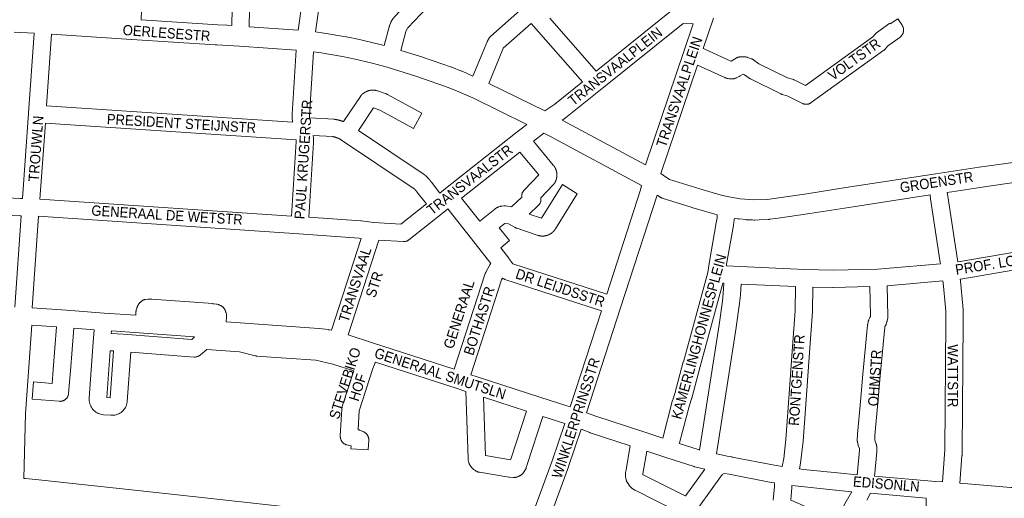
# Model space of a CAD drawing. Header units: metres. Extents: x 123819 to 142731, y 393440 to 405763.
# Tile 150 of 256: x 133517 to 134255, y 395044 to 395403. Entities that reach past the tile are written whole.
import ezdxf
from ezdxf.enums import TextEntityAlignment as Align

# ---------------------------------------------------------------- set-up
doc = ezdxf.new("R2010")
doc.units = ezdxf.units.M
doc.header["$MEASUREMENT"] = 0
for name, color, linetype, lineweight in [('gs-anno-wegen algemeen tekst', 7, 'Continuous', 0), ('gs-knt-aanvullende hoofdweg', 7, 'Continuous', 0), ('gs-knt-hoofdweg', 7, 'Continuous', 0), ('gs-knt-wegen algemeen', 7, 'Continuous', 0)]:
    doc.layers.add(name, color=color, linetype=linetype, lineweight=lineweight)
doc.styles.add('Style-Arial', font='arial.ttf')

msp = doc.modelspace()

# ---------------------------------------------------------------- linework, layer by layer
at = {"layer": 'gs-knt-aanvullende hoofdweg', "color": 7, "linetype": 'Continuous', "flags": 128}
for points in [[(133608.07, 395402.39), (133665.5, 395398.71), (133672.34, 395398.34), (133672.46, 395398.33), (133675.91, 395398.09)], [(133527.88, 395392.47), (133512.9, 395393.1)], [(133724.23, 395379.63), (133681.76, 395382.61), (133681.74, 395382.61), (133681.73, 395382.61), (133664.62, 395383.71), (133664.61, 395383.71), (133663.53, 395383.77), (133663.45, 395383.78), (133600.92, 395387.8), (133600.83, 395387.8), (133600.82, 395387.8), (133540.89, 395391.77)], [(133688.91, 395397.17), (133725.71, 395394.59)], [(133738.69, 395393.38), (133744.94, 395392.52), (133745.15, 395392.49), (133761.51, 395389.79), (133761.84, 395389.72), (133771.56, 395387.67), (133771.73, 395387.63), (133784.8, 395384.54), (133785.07, 395384.47), (133790.18, 395383.06)], [(133896.95, 395324.05), (133856.55, 395343.92), (133842.61, 395350.01), (133835.4, 395352.81), (133813.95, 395360.33), (133792.44, 395366.85), (133781.21, 395369.96), (133768.36, 395372.99), (133758.89, 395374.99), (133742.8, 395377.66), (133737.2, 395378.42)], [(133802.69, 395379.44), (133818.46, 395374.66), (133818.77, 395374.56), (133840.49, 395366.95), (133840.73, 395366.86), (133848.2, 395363.95), (133848.49, 395363.84), (133856.62, 395360.28)], [(133868.44, 395354.81), (133910.49, 395334.13)], [(133923.58, 395327.24), (133986, 395293.83)], [(133982.95, 395278.43), (133914.28, 395315.18), (133909.81, 395317.57)], [(133997.5, 395287.19), (133999.17, 395286.1), (134004.04, 395282.93), (134026.7, 395275.8), (134026.76, 395275.78), (134042.7, 395271.05), (134048.35, 395269.73), (134056.96, 395268.31), (134060.31, 395268.03), (134066.84, 395267.65), (134077.09, 395267.92), (134106.83, 395272.15), (134106.84, 395272.16), (134136, 395276.74), (134136.03, 395276.75), (134203.57, 395287.06), (134203.58, 395287.06), (134236.05, 395291.97), (134236.06, 395291.97), (134236.12, 395291.98), (134261.57, 395295.64)], [(134308.91, 395287.66), (134263.8, 395280.79), (134263.74, 395280.78), (134238.29, 395277.12), (134238.28, 395277.11), (134215.6, 395273.65), (134215.48, 395273.64), (134213.57, 395273.38), (134212.13, 395273.16)], [(134039.74, 395256.23), (134022.43, 395261.4), (134022.31, 395261.43), (134020.29, 395262.04), (134020.17, 395262.07), (133998.58, 395268.91), (133998.55, 395268.91), (133998.54, 395268.92), (133998.23, 395269.02), (133998.16, 395269.05), (133997.92, 395269.15), (133997.84, 395269.18), (133997.79, 395269.2), (133997.71, 395269.24), (133997.61, 395269.29), (133997.49, 395269.34), (133997.42, 395269.38), (133997.37, 395269.4), (133997.3, 395269.44), (133997.06, 395269.57), (133997.01, 395269.6), (133996.72, 395269.78), (133994.69, 395271.11)], [(134199.25, 395271.21), (134138.32, 395261.9), (134109.12, 395257.31), (134109.03, 395257.3), (134109.01, 395257.29), (134083.67, 395253.63), (134083.58, 395253.62), (134078.78, 395252.99), (134078.7, 395252.98), (134078.57, 395252.97), (134078.42, 395252.95), (134078.4, 395252.95), (134078.36, 395252.94), (134078.31, 395252.94), (134078.24, 395252.93), (134078.1, 395252.93), (134078.06, 395252.92), (134077.92, 395252.92), (134071.23, 395252.57), (134071.09, 395252.57), (134067.96, 395252.47), (134067.86, 395252.46), (134067.8, 395252.46), (134067.62, 395252.46), (134067.35, 395252.46), (134067.28, 395252.47), (134066.2, 395252.51), (134066.12, 395252.51), (134061.72, 395252.72), (134061.7, 395252.72), (134061.68, 395252.72), (134061.51, 395252.73), (134061.32, 395252.75), (134056.18, 395253.24), (134056.1, 395253.25), (134056.06, 395253.25), (134055.93, 395253.27), (134055.68, 395253.3), (134055.12, 395253.4), (134052.57, 395253.61)]]:
    msp.add_lwpolyline(points, dxfattribs=at)
at = {"layer": 'gs-knt-hoofdweg', "color": 7, "linetype": 'Continuous', "flags": 128}
msp.add_lwpolyline([(133520.21, 395058.9), (133520.48, 395058.9), (133520.87, 395058.89), (133521.25, 395058.86), (133531.44, 395057.78), (133628.42, 395047.5), (133628.46, 395047.5), (133879.71, 395019.7), (133879.77, 395019.69), (133889.01, 395018.59), (133889.39, 395018.54), (133889.77, 395018.47), (133890.14, 395018.38), (133890.51, 395018.27), (133890.87, 395018.14), (133891.23, 395018), (133891.58, 395017.84), (133891.92, 395017.66), (133892.25, 395017.47), (133892.58, 395017.26), (133892.89, 395017.04), (133893.19, 395016.8), (133893.48, 395016.55), (133894.42, 395015.68)], dxfattribs=at)
at = {"layer": 'gs-knt-wegen algemeen', "color": 7, "linetype": 'Continuous', "flags": 128}
for points in [[(133612.3, 395550.26), (133609.89, 395480.41), (133609.24, 395436.2), (133609.23, 395436.07), (133608.07, 395402.39)], [(133675.91, 395398.09), (133677.36, 395474.25), (133677.36, 395474.31), (133678.61, 395518.89), (133679.09, 395548.57)], [(133692.11, 395548.26), (133691.63, 395518.63), (133691.63, 395518.56), (133690.38, 395473.98), (133688.91, 395397.17)], [(133761.24, 395463.48), (133758.95, 395460.7), (133754.19, 395453.67), (133750.02, 395446.18), (133748.25, 395442.45), (133745.48, 395435.5), (133743.92, 395430.07), (133743.32, 395426.71), (133738.69, 395393.38)], [(133860.02, 395445.4), (133826.27, 395415.68), (133822.22, 395411.41), (133807.97, 395396.37), (133807.27, 395395.53), (133807.14, 395395.31), (133806.44, 395393.55), (133802.69, 395379.44)], [(133725.71, 395394.59), (133730.44, 395428.63)], [(133790.18, 395383.06), (133793.96, 395397.27), (133794.03, 395397.52), (133794.11, 395397.76), (133794.2, 395398.01), (133795.24, 395400.62), (133795.34, 395400.86), (133795.46, 395401.1), (133795.58, 395401.33), (133795.71, 395401.56), (133796.36, 395402.65), (133796.49, 395402.85), (133796.63, 395403.06), (133796.77, 395403.25), (133796.92, 395403.44), (133798.07, 395404.83), (133798.21, 395405), (133798.36, 395405.16), (133808.44, 395415.79)], [(133856.62, 395360.28), (133867.2, 395385.89), (133867.33, 395386.18), (133867.47, 395386.46), (133867.63, 395386.74), (133868.76, 395388.64), (133868.91, 395388.88), (133869.07, 395389.11), (133869.24, 395389.34), (133869.43, 395389.56), (133869.62, 395389.77), (133869.82, 395389.97), (133870.02, 395390.17), (133891.69, 395409.42)], [(133948.96, 395364.04), (134007.8, 395411.24)], [(133900.29, 395399.64), (133879.42, 395381.1), (133879.05, 395380.48), (133868.44, 395354.81)], [(133938.8, 395355.88), (133900.29, 395399.64)], [(133914.17, 395403.58), (133948.96, 395364.04)], [(134021.66, 395399.41), (134014.09, 395399.59), (133952.26, 395350), (133926.06, 395328.94), (133925.84, 395328.77), (133925.61, 395328.61), (133923.58, 395327.24)], [(134014.95, 395379.54), (134021.66, 395399.41)], [(134175.07, 395403.18), (134178.3, 395398.3), (134178.47, 395398.03), (134178.63, 395397.75), (134178.77, 395397.46), (134178.9, 395397.17), (134179.01, 395396.87), (134179.11, 395396.57), (134179.2, 395396.26), (134179.26, 395395.95), (134179.32, 395395.63), (134179.36, 395395.32), (134179.38, 395395), (134179.38, 395394.68), (134179.38, 395394.36), (134179.35, 395394.04), (134179.31, 395393.72), (134179.26, 395393.41), (134179.18, 395393.1), (134179.1, 395392.79), (134179, 395392.49), (134178.88, 395392.19), (134178.75, 395391.9), (134178.61, 395391.61), (134178.45, 395391.34), (134178.28, 395391.07), (134178.09, 395390.81), (134177.89, 395390.56), (134177.68, 395390.31), (134177.46, 395390.08), (134177.23, 395389.86), (134176.99, 395389.66), (134176.74, 395389.46), (134167.43, 395382.6), (134165.91, 395380.76), (134165.73, 395380.54), (134165.54, 395380.34), (134165.33, 395380.14), (134165.13, 395379.95), (134164.91, 395379.78), (134164.68, 395379.61), (134110.22, 395340.37), (134109.97, 395340.19), (134109.71, 395340.03), (134109.44, 395339.88), (134109.16, 395339.75), (134108.88, 395339.62), (134108.59, 395339.51), (134108.3, 395339.42), (134108, 395339.34), (134107.7, 395339.27), (134107.4, 395339.21), (134107.09, 395339.17), (134106.78, 395339.15), (134106.48, 395339.14), (134106.17, 395339.14), (134105.86, 395339.16), (134105.56, 395339.2), (134105.25, 395339.25), (134104.95, 395339.31), (134104.65, 395339.38), (134104.36, 395339.48), (134104.07, 395339.58), (134103.78, 395339.7), (134103.5, 395339.83), (134092.14, 395345.52), (134088.46, 395346.53), (134088.17, 395346.62), (134087.88, 395346.72), (134087.59, 395346.83), (134087.31, 395346.96), (134064.57, 395358.14), (134064.32, 395358.27), (134064.07, 395358.41), (134063.82, 395358.57), (134063.59, 395358.73), (134060.14, 395361.27), (134059.1, 395361.66), (134059.04, 395361.66), (134056.51, 395360.18), (134056.28, 395360.06), (134056.05, 395359.94), (134053.84, 395358.88), (134053.57, 395358.76), (134053.3, 395358.65), (134053.03, 395358.56), (134052.75, 395358.47), (134052.47, 395358.4), (134052.18, 395358.34), (134051.89, 395358.3), (134051.61, 395358.27), (134051.31, 395358.25), (134051.02, 395358.24), (134049.52, 395358.24), (134049.21, 395358.25), (134048.91, 395358.27), (134048.61, 395358.3), (134047.89, 395358.41), (134047.61, 395358.45), (134047.34, 395358.51), (134047.07, 395358.57), (134046.35, 395358.77), (134046.1, 395358.85), (134045.85, 395358.93), (134045.6, 395359.03), (134045.36, 395359.14), (134024.97, 395368.51)], [(133519.09, 395268.6), (133523.68, 395332.45), (133527.88, 395392.47)], [(133540.89, 395391.77), (133537.12, 395338.05)], [(133721.46, 395325.69), (133721.43, 395325.87), (133721.39, 395326.15), (133721.37, 395326.43), (133721.22, 395328.67), (133721.21, 395328.96), (133721.21, 395329.25), (133721.26, 395331.48), (133721.27, 395331.73), (133724.23, 395379.63)], [(133737.2, 395378.42), (133734.28, 395331.05), (133734.28, 395331.05), (133734.27, 395331.05)], [(133986, 395293.83), (134014.95, 395379.53)], [(134014.95, 395379.53), (134014.95, 395379.53), (134014.95, 395379.54)], [(134014.95, 395379.53), (134014.95, 395379.53), (134014.95, 395379.54)], [(134024.97, 395368.51), (133997.5, 395287.19)], [(133910.49, 395334.13), (133918.12, 395339.26), (133938.8, 395355.88)], [(133734.24, 395329.08), (133752.45, 395327.94), (133752.67, 395327.92), (133752.9, 395327.89), (133753.01, 395327.88), (133753.11, 395327.86), (133753.22, 395327.85), (133753.33, 395327.83), (133753.44, 395327.82), (133753.55, 395327.8), (133753.66, 395327.78), (133753.77, 395327.76), (133753.88, 395327.75), (133753.98, 395327.73), (133754.09, 395327.71), (133754.2, 395327.69), (133754.31, 395327.67), (133754.42, 395327.65), (133754.53, 395327.63), (133754.63, 395327.61), (133754.74, 395327.59), (133754.85, 395327.57), (133754.96, 395327.54), (133755.07, 395327.52), (133755.17, 395327.5), (133755.28, 395327.48), (133755.39, 395327.45), (133755.5, 395327.43), (133755.6, 395327.4), (133755.71, 395327.38), (133755.82, 395327.35), (133755.92, 395327.33), (133756.03, 395327.3), (133756.14, 395327.28), (133756.25, 395327.25), (133756.35, 395327.22), (133756.46, 395327.19), (133756.56, 395327.17), (133756.67, 395327.14), (133756.78, 395327.11), (133756.88, 395327.08), (133756.99, 395327.05), (133757.1, 395327.02), (133757.2, 395326.99), (133757.31, 395326.96), (133757.41, 395326.93), (133757.52, 395326.89), (133757.62, 395326.86), (133757.73, 395326.83), (133757.83, 395326.8), (133757.94, 395326.76), (133758.04, 395326.73), (133758.15, 395326.7), (133758.25, 395326.66), (133758.36, 395326.63), (133758.46, 395326.59), (133758.56, 395326.56), (133758.67, 395326.52), (133758.77, 395326.48), (133758.88, 395326.45), (133758.98, 395326.41), (133759.08, 395326.37), (133759.19, 395326.33), (133759.29, 395326.3), (133759.39, 395326.26), (133759.5, 395326.22), (133759.6, 395326.18), (133759.69, 395326.14), (133772.31, 395345.01), (133772.48, 395345.25), (133772.65, 395345.47), (133772.72, 395345.55), (133772.78, 395345.63), (133772.85, 395345.71), (133772.91, 395345.79), (133772.98, 395345.87), (133773.05, 395345.94), (133773.12, 395346.02), (133773.19, 395346.09), (133773.26, 395346.17), (133773.33, 395346.24), (133773.4, 395346.32), (133773.48, 395346.39), (133773.55, 395346.46), (133773.62, 395346.54), (133773.7, 395346.61), (133773.77, 395346.68), (133773.85, 395346.75), (133773.92, 395346.82), (133774, 395346.89), (133774.08, 395346.95), (133774.16, 395347.02), (133774.24, 395347.09), (133774.32, 395347.15), (133774.4, 395347.22), (133774.48, 395347.28), (133774.56, 395347.35), (133774.64, 395347.41), (133774.72, 395347.47), (133774.8, 395347.53), (133774.89, 395347.59), (133774.97, 395347.65), (133775.06, 395347.71), (133775.14, 395347.77), (133775.23, 395347.83), (133775.31, 395347.89), (133775.4, 395347.94), (133775.49, 395348), (133775.57, 395348.05), (133775.66, 395348.11), (133775.75, 395348.16), (133775.84, 395348.21), (133775.93, 395348.26), (133776.02, 395348.31), (133776.11, 395348.36), (133776.2, 395348.41), (133776.29, 395348.46), (133776.38, 395348.51), (133776.47, 395348.55), (133776.57, 395348.6), (133776.66, 395348.65), (133776.75, 395348.69), (133776.85, 395348.73), (133776.94, 395348.78), (133777.03, 395348.82), (133777.13, 395348.86), (133777.22, 395348.9), (133777.32, 395348.94), (133777.42, 395348.97), (133777.51, 395349.01), (133777.61, 395349.05), (133777.7, 395349.08), (133777.8, 395349.12), (133777.9, 395349.15), (133778, 395349.18), (133778.09, 395349.22), (133778.19, 395349.25), (133778.29, 395349.28), (133778.39, 395349.31), (133778.49, 395349.34), (133778.59, 395349.36), (133778.69, 395349.39), (133778.79, 395349.42), (133778.89, 395349.44), (133778.99, 395349.47), (133779.09, 395349.49), (133779.19, 395349.51), (133779.29, 395349.53), (133779.39, 395349.55), (133779.49, 395349.57), (133779.59, 395349.59), (133779.7, 395349.61), (133779.8, 395349.62), (133779.9, 395349.64), (133780, 395349.66), (133780.1, 395349.67), (133780.21, 395349.68), (133780.31, 395349.7), (133780.41, 395349.71), (133780.51, 395349.72), (133780.62, 395349.73), (133780.72, 395349.73), (133780.82, 395349.74), (133780.92, 395349.75), (133781.03, 395349.75), (133781.13, 395349.76), (133781.23, 395349.76), (133781.34, 395349.77), (133781.44, 395349.77), (133781.54, 395349.77), (133781.65, 395349.77), (133781.75, 395349.77), (133781.85, 395349.77), (133781.96, 395349.77), (133782.06, 395349.76), (133782.16, 395349.76), (133782.26, 395349.75), (133782.37, 395349.75), (133782.47, 395349.74), (133782.57, 395349.73), (133782.68, 395349.72), (133782.78, 395349.71), (133782.88, 395349.7), (133782.98, 395349.69), (133783.09, 395349.68), (133783.19, 395349.66), (133783.29, 395349.65), (133783.39, 395349.63), (133783.49, 395349.62), (133783.6, 395349.6), (133783.7, 395349.58), (133783.8, 395349.56), (133783.9, 395349.54), (133784, 395349.52), (133784.1, 395349.5), (133784.2, 395349.48), (133784.3, 395349.45), (133784.4, 395349.43), (133784.5, 395349.4), (133784.77, 395349.33), (133785.03, 395349.24), (133791.65, 395346.91), (133791.9, 395346.82), (133792.14, 395346.72), (133792.38, 395346.61), (133792.61, 395346.49)], [(133537.12, 395338.05), (133721.46, 395325.69)], [(133536.2, 395325.06), (133532.12, 395268.21)], [(133724.1, 395312.46), (133536.2, 395325.06)], [(133734.27, 395331.05), (133734.23, 395329.23), (133734.24, 395329.08)], [(133831.95, 395272.66), (133834.91, 395275), (133888.55, 395317.49), (133888.59, 395317.52), (133896.95, 395324.05)], [(133909.81, 395317.57), (133901.92, 395311.41)], [(133720.58, 395255.45), (133724.08, 395311.3), (133724.1, 395312.46)], [(133737.14, 395313.12), (133737.09, 395310.9), (133737.08, 395310.63), (133733.57, 395254.57)], [(133736.98, 395315.87), (133737.12, 395313.71), (133737.14, 395313.42), (133737.14, 395313.13), (133737.14, 395313.13), (133737.14, 395313.12)], [(133821.74, 395264.58), (133815.16, 395272.86), (133814.98, 395273.1), (133814.81, 395273.34), (133814.74, 395273.45), (133814.67, 395273.56), (133814.59, 395273.67), (133814.52, 395273.77), (133814.44, 395273.88), (133814.36, 395273.99), (133814.28, 395274.09), (133814.2, 395274.2), (133814.12, 395274.3), (133814.04, 395274.4), (133813.95, 395274.5), (133813.87, 395274.6), (133813.78, 395274.7), (133813.7, 395274.8), (133813.61, 395274.9), (133813.52, 395274.99), (133813.43, 395275.09), (133813.34, 395275.18), (133813.25, 395275.28), (133813.15, 395275.37), (133813.06, 395275.46), (133812.97, 395275.55), (133812.87, 395275.64), (133812.77, 395275.73), (133812.68, 395275.82), (133812.58, 395275.91), (133812.48, 395275.99), (133812.38, 395276.08), (133812.28, 395276.16), (133812.18, 395276.25), (133812.07, 395276.33), (133811.97, 395276.41), (133758.25, 395312.26), (133758.25, 395312.27), (133758.19, 395312.3), (133758.1, 395312.37), (133758, 395312.43), (133757.9, 395312.5), (133757.81, 395312.56), (133757.71, 395312.62), (133757.61, 395312.68), (133757.52, 395312.74), (133757.42, 395312.8), (133757.32, 395312.86), (133757.22, 395312.92), (133757.12, 395312.98), (133757.02, 395313.03), (133756.92, 395313.09), (133756.82, 395313.14), (133756.72, 395313.2), (133756.62, 395313.25), (133756.51, 395313.31), (133756.41, 395313.36), (133756.31, 395313.41), (133756.21, 395313.46), (133756.1, 395313.51), (133756, 395313.56), (133755.89, 395313.61), (133755.79, 395313.66), (133755.68, 395313.71), (133755.58, 395313.75), (133755.47, 395313.8), (133755.37, 395313.85), (133755.26, 395313.89), (133755.16, 395313.93), (133755.05, 395313.98), (133754.94, 395314.02), (133754.83, 395314.06), (133754.73, 395314.1), (133754.62, 395314.14), (133754.51, 395314.18), (133754.4, 395314.22), (133754.29, 395314.26), (133754.18, 395314.29), (133754.07, 395314.33), (133753.96, 395314.36), (133753.85, 395314.4), (133753.74, 395314.43), (133753.63, 395314.47), (133753.52, 395314.5), (133753.41, 395314.53), (133753.3, 395314.56), (133753.19, 395314.59), (133753.08, 395314.62), (133752.97, 395314.65), (133752.86, 395314.67), (133752.74, 395314.7), (133752.63, 395314.73), (133752.52, 395314.75), (133752.41, 395314.78), (133752.29, 395314.8), (133752.18, 395314.82), (133752.07, 395314.84), (133751.95, 395314.87), (133751.84, 395314.89), (133751.73, 395314.9), (133751.61, 395314.92), (133751.5, 395314.94), (133751.39, 395314.96), (133736.98, 395315.87)], [(133901.92, 395311.41), (133916.87, 395293.64), (133916.95, 395293.55), (133917.03, 395293.45), (133917.11, 395293.35), (133917.19, 395293.25), (133917.26, 395293.15), (133917.34, 395293.05), (133917.41, 395292.95), (133917.48, 395292.85), (133917.55, 395292.75), (133917.62, 395292.65), (133917.69, 395292.54), (133917.76, 395292.44), (133917.82, 395292.34), (133917.89, 395292.23), (133917.95, 395292.12), (133918.02, 395292.02), (133918.08, 395291.91), (133918.14, 395291.8), (133918.2, 395291.69), (133918.26, 395291.58), (133918.31, 395291.47), (133918.37, 395291.36), (133918.43, 395291.25), (133918.48, 395291.14), (133918.53, 395291.02), (133918.58, 395290.91), (133918.63, 395290.8), (133918.68, 395290.68), (133918.73, 395290.57), (133918.78, 395290.45), (133918.82, 395290.34), (133918.86, 395290.22), (133918.91, 395290.1), (133918.95, 395289.99), (133918.99, 395289.87), (133919.03, 395289.75), (133919.06, 395289.63), (133919.1, 395289.51), (133919.13, 395289.39), (133919.17, 395289.27), (133919.2, 395289.15), (133919.23, 395289.03), (133919.26, 395288.91), (133919.29, 395288.79), (133919.32, 395288.67), (133919.34, 395288.55), (133919.37, 395288.43), (133919.39, 395288.31), (133919.41, 395288.18), (133919.43, 395288.06), (133919.45, 395287.94), (133919.47, 395287.81), (133919.48, 395287.69), (133919.5, 395287.57), (133919.51, 395287.44), (133919.53, 395287.32), (133919.54, 395287.2), (133919.55, 395287.07), (133919.55, 395286.95), (133919.56, 395286.83), (133919.57, 395286.7), (133919.57, 395286.58), (133919.57, 395286.45), (133919.58, 395286.33), (133919.58, 395286.2), (133919.58, 395286.08), (133919.57, 395285.96), (133919.57, 395285.83), (133919.56, 395285.71), (133919.56, 395285.58), (133919.55, 395285.46), (133919.54, 395285.34), (133919.53, 395285.21), (133919.52, 395285.09), (133919.51, 395284.96), (133919.49, 395284.84), (133919.48, 395284.72), (133919.46, 395284.59), (133919.44, 395284.47), (133919.42, 395284.35), (133919.4, 395284.23), (133919.38, 395284.1), (133919.35, 395283.98), (133919.33, 395283.86), (133919.3, 395283.74), (133919.28, 395283.62), (133919.25, 395283.5), (133919.22, 395283.38), (133919.19, 395283.26), (133919.15, 395283.14), (133919.12, 395283.02), (133919.08, 395282.9), (133919.05, 395282.78), (133919.01, 395282.66), (133918.97, 395282.54), (133918.93, 395282.43), (133918.89, 395282.31), (133918.84, 395282.19), (133918.8, 395282.07), (133918.75, 395281.96), (133918.71, 395281.84), (133918.66, 395281.73), (133918.61, 395281.62), (133918.56, 395281.5), (133918.51, 395281.39), (133918.46, 395281.28), (133918.4, 395281.16), (133918.35, 395281.05), (133918.29, 395280.94), (133918.23, 395280.83), (133918.17, 395280.72), (133918.11, 395280.62), (133918.05, 395280.51), (133917.99, 395280.4), (133917.93, 395280.29), (133917.86, 395280.19), (133917.8, 395280.08), (133917.73, 395279.98), (133917.66, 395279.87), (133917.59, 395279.77), (133917.52, 395279.67), (133917.45, 395279.57), (133917.38, 395279.46), (133917.3, 395279.36), (133917.23, 395279.26), (133917.15, 395279.17), (133917.08, 395279.07), (133917, 395278.97), (133916.82, 395278.76), (133916.63, 395278.56), (133907.57, 395269.17)], [(133893.26, 395269.63), (133893.25, 395269.66), (133893.22, 395269.98), (133893.21, 395270.3), (133893.21, 395270.62), (133893.23, 395270.94), (133893.26, 395271.25), (133893.31, 395271.57), (133893.38, 395271.88), (133893.46, 395272.19), (133893.55, 395272.5), (133893.66, 395272.8), (133893.79, 395273.09), (133893.92, 395273.38), (133894.08, 395273.66), (133894.24, 395273.93), (133894.42, 395274.2), (133894.61, 395274.45), (133894.82, 395274.7), (133895.03, 395274.93), (133906.02, 395286.31), (133891.68, 395303.36), (133848.1, 395268.84)], [(133956.93, 395196.86), (133982.32, 395275.19), (133982.95, 395278.43)], [(134212.13, 395273.16), (134212.51, 395270.24), (134219.78, 395222.63), (134219.79, 395222.55), (134219.99, 395221.09)], [(133507.22, 395269.03), (133517.63, 395268.58), (133519.09, 395268.6)], [(133532.12, 395268.21), (133720.58, 395255.45)], [(133848.1, 395268.84), (133861.8, 395251.58), (133872.94, 395260.53), (133873.17, 395260.71), (133873.41, 395260.88), (133873.66, 395261.04), (133874.8, 395261.73), (133875.06, 395261.87), (133875.31, 395262), (133875.58, 395262.13), (133875.85, 395262.23), (133876.12, 395262.33), (133876.97, 395262.61), (133877.25, 395262.7), (133877.53, 395262.77), (133877.82, 395262.83), (133878.11, 395262.88), (133878.4, 395262.91), (133879.73, 395263.04), (133880.01, 395263.06), (133880.3, 395263.07), (133880.58, 395263.07), (133880.87, 395263.05), (133881.15, 395263.02), (133885.63, 395262.46), (133893.26, 395269.63)], [(133994.69, 395271.11), (133967.3, 395186.65), (133941.83, 395108.1)], [(134207.04, 395219.71), (134206.9, 395220.71), (134199.63, 395268.35), (134199.61, 395268.47), (134199.25, 395271.21)], [(133518.17, 395255.57), (133517.6, 395255.56), (133517.42, 395255.56), (133517.24, 395255.57), (133500.14, 395256.3), (133467.87, 395257.69), (133467.79, 395257.7), (133434.62, 395259.54)], [(133837.89, 395260.76), (133834.94, 395258.41), (133808.71, 395237.68), (133808.46, 395237.49), (133808.2, 395237.31), (133807.93, 395237.15), (133807.65, 395236.99), (133807.37, 395236.86), (133807.08, 395236.73), (133806.79, 395236.62), (133806.49, 395236.53), (133806.18, 395236.45), (133805.87, 395236.38), (133805.56, 395236.33), (133805.25, 395236.3), (133804.94, 395236.28), (133804.62, 395236.27), (133804.31, 395236.28), (133786.09, 395237.3), (133763.17, 395166.4)], [(133782.37, 395250.53), (133802.57, 395249.42), (133821.74, 395264.58)], [(133870.07, 395219.98), (133855.67, 395238.37), (133837.89, 395260.76)], [(133513.35, 395187.27), (133518.17, 395255.57)], [(133531.19, 395255.23), (133526.36, 395186.71)], [(133772.87, 395238.74), (133771.44, 395238.95), (133726.23, 395242.02), (133531.19, 395255.23)], [(133733.57, 395254.57), (133772.56, 395251.92), (133772.81, 395251.9), (133773.05, 395251.87), (133782.09, 395250.57), (133782.36, 395250.53)], [(133998.84, 395089.11), (134006.31, 395117.41), (134006.37, 395117.62), (134006.44, 395117.82), (134008.04, 395122.59), (134014.32, 395146.19), (134014.33, 395146.24), (134032.66, 395213.22), (134033.88, 395221.36), (134033.91, 395221.52), (134039.04, 395250.48), (134039.55, 395254.19), (134039.74, 395256.23)], [(134052.57, 395253.61), (134052.49, 395252.8), (134052.46, 395252.55), (134051.92, 395248.59), (134051.88, 395248.34), (134046.75, 395219.34), (134046.55, 395218.04)], [(133782.36, 395250.53), (133782.37, 395250.53), (133782.37, 395250.53)], [(133782.36, 395250.53), (133782.37, 395250.53), (133782.37, 395250.53)], [(133750.6, 395169.86), (133772.87, 395238.74)], [(134219.99, 395221.09), (134220.35, 395221.13), (134315.52, 395237.47), (134316.79, 395237.72)], [(134317.79, 395224.65), (134222.4, 395208.27), (134222.11, 395208.23), (134221.76, 395208.18)], [(133842.61, 395140.64), (133865.87, 395212.36), (133865.97, 395212.65), (133866.09, 395212.94), (133866.22, 395213.22), (133866.36, 395213.5), (133869.35, 395218.92), (133869.5, 395219.18), (133869.66, 395219.43), (133869.83, 395219.67), (133870.01, 395219.91), (133870.07, 395219.98)], [(134046.55, 395218.04), (134051.74, 395217.8), (134105.24, 395215.31), (134126.56, 395214.95), (134160.17, 395215.72), (134165.9, 395216.08), (134207.04, 395219.71)], [(133878.71, 395208.93), (133878.06, 395207.76), (133855, 395136.62)], [(133952.91, 395184.48), (133880.59, 395207.96), (133880.3, 395208.06), (133880.01, 395208.18), (133879.72, 395208.31), (133879.44, 395208.45), (133879.17, 395208.61), (133878.91, 395208.79), (133878.71, 395208.93)], [(134208.81, 395206.8), (134167.1, 395203.12)], [(134208.49, 395056.27), (134210.16, 395076.77), (134210.29, 395080.1), (134211.13, 395176.38), (134210.99, 395184.27), (134210.78, 395187.06), (134209, 395205.37), (134208.81, 395206.8)], [(134221.76, 395208.18), (134221.92, 395206.98), (134221.94, 395206.75), (134223.75, 395188.26), (134223.76, 395188.11), (134223.99, 395185.06), (134224, 395184.87), (134224.01, 395184.68), (134224.15, 395176.52), (134224.15, 395176.35), (134223.31, 395079.89), (134223.3, 395079.7), (134223.17, 395076.13), (134223.15, 395075.85), (134221.48, 395055.34)], [(134026.4, 395080.15), (134041.08, 395173.96), (134043.58, 395191.68), (134044.25, 395197.48), (134044.62, 395205.09), (134043.94, 395205.12), (134026.9, 395142.82), (134020.57, 395119.05), (134020.51, 395118.84), (134020.45, 395118.64), (134018.85, 395113.88), (134011.37, 395085.55), (134011.34, 395085.47), (134011.23, 395085.06)], [(134057.62, 395204.49), (134057.24, 395196.64), (134057.23, 395196.43), (134057.21, 395196.21), (134056.51, 395190.11), (134056.49, 395189.95), (134053.97, 395172.1), (134053.96, 395172), (134039.13, 395077.3)], [(134098.32, 395202.6), (134057.62, 395204.49)], [(134088.46, 395067.84), (134089.52, 395073.85), (134091.06, 395088.04), (134093.19, 395115.3), (134095.6, 395150.57), (134095.6, 395150.62), (134098.18, 395184.37), (134098.32, 395202.6)], [(134111.33, 395202.18), (134111.2, 395184.05), (134111.19, 395183.83), (134111.18, 395183.61), (134108.59, 395149.66), (134106.17, 395114.38), (134106.17, 395114.32), (134104.03, 395086.93), (134104.02, 395086.73), (134102.45, 395072.24), (134102.42, 395072.02), (134102.38, 395071.81), (134101.37, 395066.05)], [(134154.09, 395202.56), (134126.73, 395201.93), (134126.47, 395201.93), (134111.33, 395202.18)], [(134144.65, 395061.7), (134144.78, 395063.79), (134144.8, 395063.97), (134146.25, 395080), (134146.22, 395081.34), (134145.42, 395083.7), (134145.34, 395083.95), (134145.27, 395084.2), (134144.87, 395085.77), (134144.81, 395086.04), (134144.76, 395086.31), (134144.72, 395086.58), (134144.69, 395086.86), (134144.68, 395087.14), (134144.67, 395087.42), (134144.68, 395087.69), (134144.89, 395091.74), (134144.9, 395092), (134147.15, 395116.66), (134148.83, 395136.93), (134148.84, 395137.02), (134152.39, 395173.8), (134152.42, 395174.09), (134152.47, 395174.39), (134152.79, 395176.08), (134152.86, 395176.39), (134152.94, 395176.7), (134153.04, 395177), (134153.15, 395177.29), (134153.27, 395177.58), (134153.41, 395177.87), (134154.19, 395179.37), (134154.47, 395180.16), (134154.59, 395180.76), (134154.09, 395202.56)], [(134167.1, 395203.12), (134167.62, 395180.37), (134167.62, 395180.1), (134167.61, 395179.82), (134167.59, 395179.55), (134167.55, 395179.28), (134167.51, 395179.01), (134167.17, 395177.23), (134167.12, 395176.98), (134167.06, 395176.74), (134166.98, 395176.49), (134166.9, 395176.25), (134166.3, 395174.57), (134166.2, 395174.3), (134166.08, 395174.03), (134165.95, 395173.76), (134165.41, 395172.72), (134165.32, 395172.25), (134161.81, 395135.81), (134160.12, 395115.56), (134160.12, 395115.51), (134157.88, 395090.95), (134157.73, 395088.01), (134157.82, 395087.65), (134158.87, 395084.59), (134158.96, 395084.32), (134159.03, 395084.04), (134159.09, 395083.76), (134159.14, 395083.48), (134159.18, 395083.19), (134159.21, 395082.91), (134159.22, 395082.62), (134159.27, 395079.9), (134159.27, 395079.67), (134159.26, 395079.43), (134159.25, 395079.19), (134157.77, 395062.89), (134157.63, 395060.57)], [(133526.36, 395186.71), (133551.96, 395184.86), (133580.24, 395182.82), (133603.94, 395181.1), (133604.13, 395183.84), (133604.16, 395184.11), (133604.19, 395184.37), (133604.24, 395184.63), (133604.3, 395184.89), (133604.36, 395185.15), (133604.73, 395186.45), (133604.81, 395186.71), (133604.91, 395186.97), (133605.01, 395187.23), (133605.12, 395187.48), (133605.66, 395188.6), (133605.79, 395188.86), (133605.93, 395189.11), (133606.09, 395189.36), (133606.25, 395189.6), (133606.43, 395189.83), (133607.02, 395190.57), (133607.22, 395190.81), (133607.43, 395191.04), (133607.66, 395191.27), (133607.9, 395191.48), (133608.15, 395191.68), (133608.4, 395191.87), (133608.67, 395192.04), (133608.94, 395192.2), (133609.22, 395192.35), (133609.51, 395192.49), (133609.81, 395192.61), (133610.11, 395192.71), (133610.41, 395192.8), (133610.72, 395192.88), (133611.03, 395192.94), (133611.35, 395192.98), (133613.08, 395193.19), (133613.35, 395193.21), (133613.62, 395193.23), (133613.88, 395193.23), (133614.15, 395193.22), (133615.79, 395193.15), (133615.96, 395193.14), (133661.82, 395189.82), (133662.03, 395189.81), (133662.25, 395189.78), (133664.1, 395189.52), (133664.4, 395189.47), (133664.69, 395189.41), (133664.98, 395189.34), (133665.69, 395189.14), (133665.92, 395189.07), (133666.16, 395188.98), (133666.39, 395188.9), (133666.61, 395188.8), (133667.63, 395188.34), (133667.9, 395188.2), (133668.17, 395188.06), (133668.44, 395187.9), (133668.69, 395187.72), (133668.94, 395187.54), (133669.18, 395187.34), (133669.41, 395187.14), (133669.63, 395186.92), (133669.84, 395186.69), (133670.03, 395186.45), (133670.22, 395186.21), (133670.39, 395185.95), (133670.55, 395185.69), (133670.7, 395185.42), (133670.84, 395185.14), (133670.96, 395184.86), (133671.24, 395184.18), (133671.33, 395183.93), (133671.42, 395183.68), (133671.49, 395183.43), (133671.55, 395183.17), (133671.61, 395182.91), (133671.88, 395181.44), (133671.92, 395181.17), (133671.92, 395181.17), (133671.92, 395181.16)], [(133929.55, 395112.43), (133952.91, 395184.48)], [(133671.92, 395181.16), (133671.95, 395180.89), (133671.97, 395180.62), (133671.98, 395180.34), (133671.98, 395180.07), (133671.97, 395179.79), (133671.71, 395176.21), (133741.13, 395171.19), (133741.44, 395171.16), (133748.29, 395170.34), (133748.5, 395170.31), (133748.71, 395170.27), (133748.93, 395170.23), (133750.6, 395169.86)], [(133526.19, 395173.67), (133521.23, 395107.48), (133520.21, 395058.9)], [(133585.64, 395167.56), (133594.64, 395166.88), (133594.64, 395166.88), (133594.64, 395166.88), (133645.95, 395163.03), (133648.1, 395164.86), (133585.78, 395169.36), (133585.64, 395167.56)], [(133763.17, 395166.4), (133781.42, 395160.48), (133842.61, 395140.64)], [(133582.21, 395119.52), (133584.78, 395119.33), (133587.21, 395154.38), (133584.68, 395154.57), (133582.21, 395119.52)], [(133783.61, 395146.09), (133783.59, 395146.02), (133783.5, 395145.79), (133783.41, 395145.55), (133781.66, 395141.29)], [(133925.46, 395100.06), (133909.09, 395105.37), (133897.4, 395069.23), (133897.36, 395069.11), (133896.64, 395067.01), (133896.53, 395066.73), (133896.42, 395066.45), (133896.28, 395066.17), (133896.14, 395065.91), (133895.99, 395065.65), (133894.54, 395063.36), (133894.36, 395063.1), (133894.17, 395062.84), (133893.97, 395062.6), (133893.76, 395062.36), (133893.53, 395062.14), (133893.3, 395061.92), (133893.05, 395061.72), (133892.8, 395061.53), (133892.35, 395061.22), (133892.12, 395061.06), (133891.88, 395060.91), (133891.63, 395060.78), (133891.38, 395060.65), (133891.12, 395060.54), (133890.86, 395060.43), (133889.74, 395060.01), (133889.46, 395059.92), (133889.18, 395059.83), (133888.9, 395059.76), (133888.61, 395059.71), (133888.32, 395059.66), (133888.03, 395059.63), (133887.74, 395059.61), (133887.44, 395059.61), (133887.15, 395059.61), (133886.86, 395059.63), (133883.99, 395059.91), (133883.77, 395059.93), (133883.56, 395059.96), (133861.49, 395063.53), (133861.22, 395063.58), (133860.96, 395063.64), (133860.69, 395063.71), (133860.43, 395063.79), (133860.18, 395063.88), (133859.93, 395063.99), (133859.3, 395064.26), (133859.02, 395064.39), (133858.76, 395064.53), (133858.5, 395064.68), (133858.24, 395064.84), (133858, 395065.02), (133857.19, 395065.62), (133856.94, 395065.82), (133856.7, 395066.03), (133856.47, 395066.25), (133855.66, 395067.06), (133855.45, 395067.28), (133855.25, 395067.51), (133855.07, 395067.75), (133854.89, 395067.99), (133854.73, 395068.24), (133854.58, 395068.5), (133854.25, 395069.09), (133854.12, 395069.35), (133854, 395069.6), (133853.89, 395069.87), (133853.79, 395070.14), (133853.7, 395070.41), (133853.63, 395070.68), (133853.18, 395072.51), (133853.12, 395072.78), (133853.07, 395073.05), (133853.03, 395073.32), (133853.01, 395073.59), (133852.99, 395073.87), (133851.42, 395124.09), (133844.79, 395126.25), (133783.61, 395146.09)], [(133855, 395136.62), (133859.79, 395135.06), (133906.9, 395119.76), (133926.22, 395113.51), (133929.55, 395112.43)], [(133865.95, 395076), (133884.91, 395072.93), (133885.04, 395073.3), (133896.7, 395109.38), (133864.58, 395119.82), (133865.95, 395076)], [(133941.83, 395108.1), (133948.75, 395105.46), (133948.75, 395105.46)], [(133948.75, 395105.46), (133983.96, 395093.97), (133998.84, 395089.11)], [(133894.42, 395015.68), (133894.74, 395016.16), (133901.61, 395032.73), (133916.05, 395072.1), (133925.46, 395100.06)], [(133937.74, 395095.73), (133928.36, 395067.86), (133928.3, 395067.7), (133913.79, 395028.12), (133913.69, 395027.87), (133913.69, 395027.87), (133913.69, 395027.86)], [(134010.82, 395033.71), (133978.1, 395050.11), (133977.88, 395050.23), (133977.66, 395050.35), (133977.45, 395050.48), (133976.22, 395051.29), (133976.01, 395051.43), (133975.8, 395051.59), (133975.59, 395051.75), (133975.4, 395051.93), (133975.21, 395052.1), (133974.4, 395052.91), (133974.2, 395053.11), (133974.01, 395053.32), (133973.83, 395053.55), (133973.66, 395053.78), (133973.5, 395054.01), (133973.36, 395054.26), (133972.21, 395056.22), (133972.07, 395056.47), (133971.95, 395056.72), (133971.83, 395056.98), (133971.73, 395057.25), (133971.63, 395057.52), (133971.55, 395057.8), (133971.26, 395058.9), (133971.19, 395059.17), (133971.13, 395059.45), (133971.09, 395059.74), (133971.06, 395060.02), (133971.04, 395060.3), (133971.03, 395060.59), (133971.03, 395062.86), (133971.04, 395063.14), (133971.06, 395063.43), (133971.09, 395063.71), (133971.13, 395063.99), (133974.54, 395083.34), (133944.56, 395093.13), (133944.41, 395093.18), (133944.25, 395093.24), (133937.74, 395095.73)], [(134011.23, 395085.06), (134026.08, 395080.22), (134026.4, 395080.15)], [(134015.65, 395045.85), (134015.7, 395045.85), (134015.75, 395045.86), (134015.99, 395046), (134016.09, 395046.12), (134030.36, 395065.9), (134030.35, 395065.9), (134030.31, 395065.91), (134022.91, 395067.59), (134022.62, 395067.66), (134022.33, 395067.75), (134001.27, 395074.62), (133987.05, 395079.26), (133984.05, 395062.29), (133984.05, 395061.76), (133984.09, 395061.7), (133984.27, 395061.58), (134015.64, 395045.85), (134015.65, 395045.85)], [(134039.13, 395077.3), (134041.62, 395076.76), (134047.29, 395075.51), (134050.68, 395075.01), (134050.99, 395074.96), (134082.54, 395068.77), (134088.46, 395067.84)], [(134081.74, 395042.67), (134082.56, 395052.76), (134082.72, 395055.56), (134080.4, 395055.92), (134080.16, 395055.97), (134048.63, 395062.15), (134044.95, 395062.7), (134043.49, 395061.96), (134043.34, 395061.69), (134043.18, 395061.42), (134043, 395061.16), (134026.45, 395038.23)], [(134101.37, 395066.05), (134104.33, 395065.69), (134129.77, 395062.99), (134144.65, 395061.7)], [(134157.63, 395060.57), (134203.34, 395056.57), (134208.49, 395056.27)], [(134127.67, 395028.61), (134128.27, 395028.56), (134128.33, 395028.59), (134128.79, 395029.13), (134132.28, 395034.75), (134140.34, 395048.68), (134140.51, 395048.99), (134128.58, 395050.03), (134128.46, 395050.04), (134102.91, 395052.75), (134102.81, 395052.76), (134095.65, 395053.63), (134095.55, 395051.94), (134095.54, 395051.79), (134094.82, 395042.85), (134094.95, 395042.67), (134095.11, 395042.58), (134120.8, 395031.27), (134126.91, 395028.86), (134127.66, 395028.61), (134127.67, 395028.61)], [(134221.48, 395055.34), (134259.77, 395052.11), (134267.55, 395052.16), (134267.83, 395052.16), (134312.31, 395050.61), (134355.01, 395052.48), (134356.63, 395052.64)], [(134196.34, 395027.11), (134196.35, 395044.11), (134154.52, 395047.77), (134151.85, 395042.58)]]:
    msp.add_lwpolyline(points, dxfattribs=at)
for points in [[(134036.83, 395403.62), (134029.16, 395380.92), (134029.84, 395380.6), (134049.84, 395371.4), (134050.19, 395371.57), (134053.93, 395373.74), (134054.19, 395373.89), (134054.45, 395374.02), (134054.72, 395374.14), (134055, 395374.24), (134055.28, 395374.34), (134055.56, 395374.42), (134055.85, 395374.48), (134056.14, 395374.54), (134056.43, 395374.58), (134056.72, 395374.61), (134057.02, 395374.62), (134060, 395374.71), (134060.31, 395374.71), (134060.63, 395374.69), (134060.94, 395374.67), (134061.25, 395374.62), (134061.56, 395374.56), (134061.86, 395374.49), (134062.16, 395374.4), (134062.46, 395374.3), (134065.55, 395373.15), (134065.83, 395373.04), (134066.1, 395372.91), (134066.37, 395372.77), (134066.63, 395372.63), (134066.88, 395372.46), (134067.13, 395372.29), (134070.84, 395369.57), (134092.5, 395358.92), (134096.21, 395357.9), (134096.52, 395357.81), (134096.82, 395357.7), (134097.11, 395357.58), (134097.4, 395357.45), (134105.81, 395353.24), (134156.39, 395389.67), (134157.88, 395391.49), (134158.05, 395391.7), (134158.24, 395391.89), (134158.43, 395392.08), (134158.63, 395392.27), (134158.84, 395392.44), (134159.05, 395392.6), (134169.01, 395399.94, -0.390678), (134169.03, 395399.94), (134169.4, 395399.43), (134175.06, 395403.18, -0.390277)], [(133792.61, 395346.49), (133818.32, 395332.45, -0.370435), (133818.32, 395332.43), (133812.09, 395321.02, -0.370434), (133812.07, 395321.02), (133786.84, 395334.81), (133782.23, 395336.42), (133770.9, 395319.48), (133819.36, 395287.13), (133819.51, 395287.03), (133819.65, 395286.92), (133819.76, 395286.84), (133819.86, 395286.76), (133819.97, 395286.68), (133820.08, 395286.6), (133820.18, 395286.52), (133820.29, 395286.43), (133820.39, 395286.35), (133820.49, 395286.26), (133820.6, 395286.18), (133820.7, 395286.09), (133820.8, 395286.01), (133820.9, 395285.92), (133821.01, 395285.83), (133821.11, 395285.75), (133821.21, 395285.66), (133821.31, 395285.57), (133821.41, 395285.48), (133821.51, 395285.39), (133821.61, 395285.3), (133821.7, 395285.21), (133821.8, 395285.12), (133821.9, 395285.03), (133822, 395284.93), (133822.09, 395284.84), (133822.19, 395284.75), (133822.28, 395284.65), (133822.38, 395284.56), (133822.47, 395284.47), (133822.57, 395284.37), (133822.66, 395284.27), (133822.75, 395284.18), (133822.85, 395284.08), (133822.94, 395283.98), (133823.03, 395283.89), (133823.12, 395283.79), (133823.21, 395283.69), (133823.3, 395283.59), (133823.39, 395283.49), (133823.48, 395283.39), (133823.57, 395283.29), (133823.66, 395283.19), (133823.74, 395283.09), (133823.83, 395282.99), (133823.92, 395282.88), (133824, 395282.78), (133824.09, 395282.68), (133824.17, 395282.57), (133824.26, 395282.47), (133824.34, 395282.37), (133824.42, 395282.26), (133824.5, 395282.16), (133824.59, 395282.05), (133824.67, 395281.94), (133824.75, 395281.84), (133824.83, 395281.73), (133824.91, 395281.62), (133824.99, 395281.51), (133825.07, 395281.41), (133825.14, 395281.3), (133825.22, 395281.19), (133825.3, 395281.08), (133825.37, 395280.97), (133825.45, 395280.86), (133825.52, 395280.75), (133831.95, 395272.66)], [(133907.57, 395269.17), (133907.61, 395268.87), (133907.64, 395268.55), (133907.65, 395268.23), (133907.65, 395267.91), (133907.63, 395267.59), (133907.6, 395267.27), (133907.55, 395266.96), (133907.49, 395266.64), (133907.41, 395266.33), (133907.31, 395266.03), (133907.2, 395265.73), (133907.08, 395265.43), (133906.94, 395265.15), (133906.79, 395264.86), (133906.62, 395264.59), (133906.44, 395264.33), (133906.25, 395264.07), (133906.05, 395263.83), (133905.83, 395263.59), (133905.6, 395263.37), (133898.72, 395256.9), (133908.12, 395253.78), (133923.73, 395279.02, -0.385395), (133923.74, 395279.02), (133934.8, 395272.19, -0.385393), (133934.8, 395272.17)], [(133934.8, 395272.17), (133918.56, 395245.9), (133918.56, 395245.89), (133918.49, 395245.79), (133918.42, 395245.68), (133918.35, 395245.57), (133918.28, 395245.47), (133918.21, 395245.36), (133918.14, 395245.26), (133918.06, 395245.16), (133917.99, 395245.06), (133917.97, 395245.04), (133917.89, 395244.93), (133917.82, 395244.83), (133917.74, 395244.74), (133917.66, 395244.64), (133917.58, 395244.54), (133917.49, 395244.44), (133917.41, 395244.35), (133917.33, 395244.25), (133917.24, 395244.16), (133917.15, 395244.06), (133917.06, 395243.97), (133916.98, 395243.88), (133916.89, 395243.79), (133916.8, 395243.7), (133916.71, 395243.62), (133916.62, 395243.53), (133916.6, 395243.52), (133916.51, 395243.43), (133916.41, 395243.35), (133916.32, 395243.26), (133916.22, 395243.18), (133916.13, 395243.1), (133916.03, 395243.02), (133915.93, 395242.94), (133915.83, 395242.86), (133915.82, 395242.85), (133915.71, 395242.77), (133915.61, 395242.7), (133915.51, 395242.62), (133915.41, 395242.55), (133915.3, 395242.48), (133915.2, 395242.4), (133915.09, 395242.33), (133914.99, 395242.26), (133914.88, 395242.19), (133914.77, 395242.13), (133914.66, 395242.06), (133914.55, 395242), (133914.44, 395241.94), (133914.33, 395241.88), (133914.22, 395241.81), (133914.11, 395241.76), (133914.09, 395241.74), (133913.97, 395241.69), (133913.86, 395241.63), (133913.75, 395241.57), (133913.63, 395241.52), (133913.52, 395241.47), (133913.4, 395241.41), (133913.29, 395241.36), (133913.17, 395241.32), (133913.05, 395241.27), (133912.93, 395241.22), (133912.82, 395241.18), (133912.7, 395241.13), (133912.58, 395241.09), (133912.46, 395241.05), (133912.34, 395241.01), (133912.22, 395240.97), (133912.19, 395240.96), (133912.07, 395240.93), (133911.95, 395240.89), (133911.83, 395240.86), (133911.71, 395240.82), (133911.58, 395240.79), (133911.46, 395240.76), (133911.34, 395240.73), (133911.22, 395240.7), (133911.2, 395240.7), (133911.08, 395240.68), (133910.96, 395240.65), (133910.83, 395240.63), (133910.71, 395240.61), (133910.58, 395240.59), (133910.46, 395240.57), (133910.34, 395240.55), (133910.21, 395240.53), (133910.19, 395240.53), (133910.07, 395240.51), (133909.94, 395240.5), (133909.81, 395240.49), (133909.69, 395240.48), (133909.56, 395240.47), (133909.44, 395240.46), (133909.31, 395240.45), (133909.19, 395240.45), (133909.16, 395240.45), (133909.04, 395240.44), (133908.91, 395240.44), (133908.79, 395240.44), (133908.66, 395240.44), (133908.53, 395240.44), (133908.41, 395240.45), (133908.28, 395240.45), (133908.16, 395240.46), (133908.15, 395240.46), (133908.02, 395240.47), (133907.89, 395240.47), (133907.77, 395240.48), (133907.64, 395240.5), (133907.52, 395240.51), (133907.39, 395240.52), (133907.26, 395240.54), (133907.14, 395240.56), (133907.12, 395240.56), (133906.99, 395240.58), (133906.87, 395240.6), (133906.74, 395240.62), (133906.62, 395240.64), (133906.49, 395240.67), (133906.37, 395240.69), (133906.24, 395240.72), (133906.12, 395240.75), (133905.84, 395240.82), (133905.57, 395240.91), (133889.44, 395246.26), (133889.18, 395246.35), (133888.93, 395246.45), (133888.69, 395246.56), (133888.45, 395246.69), (133888.21, 395246.82), (133883.4, 395249.62), (133880.58, 395249.97), (133876.25, 395246.49), (133884.03, 395237.1, -0.392139), (133884.02, 395237.09), (133877.47, 395231.65), (133883.54, 395223.9), (133883.67, 395223.72), (133886.62, 395219.69), (133956.93, 395196.86)], [(133767.37, 395139.39), (133751.75, 395144.6), (133738.97, 395147.49), (133694.56, 395150.61), (133694.27, 395150.64), (133693.99, 395150.68), (133693.71, 395150.73), (133693.43, 395150.79), (133681.68, 395153.73), (133657.24, 395155.54), (133652.36, 395151.38), (133652.11, 395151.18), (133651.85, 395151), (133651.59, 395150.82), (133651.32, 395150.66), (133651.04, 395150.51), (133650.75, 395150.38), (133650.45, 395150.26), (133650.15, 395150.15), (133649.85, 395150.06), (133649.54, 395149.98), (133649.23, 395149.92), (133648.92, 395149.88), (133648.6, 395149.85), (133648.28, 395149.83), (133647.97, 395149.83), (133647.65, 395149.85), (133600.2, 395153.41), (133597.63, 395116.48), (133597.61, 395116.2), (133597.57, 395115.92), (133597.37, 395114.93), (133597.08, 395113.96), (133596.71, 395113.02), (133596.26, 395112.12), (133595.73, 395111.26), (133595.13, 395110.45), (133594.46, 395109.7), (133593.73, 395109.01), (133592.94, 395108.38), (133592.1, 395107.83), (133591.21, 395107.35), (133590.29, 395106.95), (133589.33, 395106.63), (133588.35, 395106.4), (133587.35, 395106.26), (133586.35, 395106.2), (133585.34, 395106.23), (133579.74, 395106.65), (133578.74, 395106.77), (133577.77, 395106.97), (133576.81, 395107.26), (133575.88, 395107.63), (133574.98, 395108.08), (133574.13, 395108.61), (133573.33, 395109.2), (133572.58, 395109.87), (133571.9, 395110.6), (133571.28, 395111.38), (133570.72, 395112.22), (133570.25, 395113.1), (133569.85, 395114.01), (133569.53, 395114.96), (133569.3, 395115.93), (133569.15, 395116.92), (133569.09, 395117.92), (133569.12, 395118.92), (133571.85, 395157.74), (133571.85, 395157.75), (133571.85, 395157.77), (133572.79, 395170.3), (133557.5, 395171.41), (133555.11, 395139.52), (133555.1, 395139.44), (133553.64, 395122.6), (133553.61, 395122.29), (133553.56, 395121.98), (133553.49, 395121.67), (133553.41, 395121.36), (133553.32, 395121.06), (133553.21, 395120.76), (133553.08, 395120.47), (133552.94, 395120.18), (133552.79, 395119.9), (133552.62, 395119.63), (133552.45, 395119.37), (133552.26, 395119.12), (133552.05, 395118.87), (133551.84, 395118.64), (133551.61, 395118.42), (133551.37, 395118.21), (133551.13, 395118.01), (133550.87, 395117.82), (133550.61, 395117.65), (133550.33, 395117.48), (133550.05, 395117.34), (133549.77, 395117.2), (133549.47, 395117.08), (133549.17, 395116.98), (133548.87, 395116.89), (133548.56, 395116.81), (133548.25, 395116.75), (133547.94, 395116.7), (133547.62, 395116.67), (133547.3, 395116.66), (133546.99, 395116.66), (133546.67, 395116.67), (133526.31, 395118.2, -0.356623), (133526.3, 395118.21), (133527.28, 395131.18, -0.356623), (133527.29, 395131.18), (133541.23, 395130.14), (133542.13, 395140.53), (133544.51, 395172.34), (133526.19, 395173.67)], [(133781.66, 395141.29), (133771.4, 395109.53), (133770.57, 395095.44), (133770.81, 395095.38), (133771.07, 395095.31), (133771.33, 395095.24), (133771.59, 395095.15), (133771.84, 395095.05), (133774.58, 395093.89), (133774.86, 395093.76), (133775.14, 395093.62), (133775.41, 395093.47), (133775.67, 395093.31), (133775.92, 395093.13), (133776.16, 395092.94), (133776.4, 395092.74), (133776.62, 395092.53), (133776.84, 395092.31), (133777.04, 395092.08), (133777.23, 395091.84), (133777.41, 395091.59), (133777.58, 395091.33), (133777.74, 395091.06), (133777.88, 395090.79), (133778.01, 395090.51), (133778.13, 395090.23), (133778.24, 395089.94), (133778.33, 395089.64), (133778.4, 395089.34), (133778.46, 395089.04), (133778.51, 395088.74), (133778.54, 395088.43), (133778.56, 395088.12), (133778.57, 395087.82), (133778.55, 395087.51), (133778.13, 395080.34, -0.384647), (133778.12, 395080.33), (133765.15, 395081.09, -0.384646), (133765.14, 395081.1), (133765.27, 395083.31), (133762.25, 395084.02), (133761.95, 395084.1), (133761.65, 395084.2), (133761.36, 395084.3), (133761.07, 395084.43), (133760.78, 395084.56), (133760.51, 395084.71), (133760.24, 395084.88), (133759.98, 395085.05), (133759.73, 395085.24), (133759.49, 395085.44), (133759.25, 395085.65), (133759.03, 395085.87), (133758.82, 395086.1), (133758.62, 395086.35), (133758.44, 395086.6), (133758.26, 395086.86), (133758.1, 395087.13), (133757.95, 395087.4), (133757.81, 395087.68), (133757.69, 395087.97), (133757.58, 395088.27), (133757.49, 395088.57), (133757.41, 395088.87), (133757.35, 395089.18), (133757.3, 395089.49), (133757.26, 395089.8), (133757.24, 395090.11), (133757.24, 395090.43), (133757.25, 395090.74), (133758.45, 395111.12), (133758.47, 395111.4), (133758.5, 395111.67), (133758.55, 395111.94), (133758.6, 395112.21), (133758.67, 395112.48), (133758.75, 395112.74), (133767.37, 395139.39)]]:
    msp.add_lwpolyline(points, format="xyb", dxfattribs=at)

# ---------------------------------------------------------------- texts
at = {"layer": 'gs-anno-wegen algemeen tekst', "color": 7, "style": 'Style-Arial', "width": 0.909091}
for s, rotation, p in [('OERLESESTR', 355.91632, (133627.03, 395392.56)), ('TRANSVAALPLEIN', 38.5972, (133963.22, 395367.56)), ('TRANSVAALPLEIN', 71.33467, (134011.29, 395348.45)), ('VOLTSTR', 35.77195, (134142.36, 395372.78)), ('PAUL KRUGERSTR', 86.29171, (133729.57, 395297.84)), ('TROUWLN', 85.73988, (133529.17, 395305.94)), ('PRESIDENT STEIJNSTR', 356.5888, (133638.21, 395324.85)), ('TRANSVAALSTR', 37.9001, (133854.22, 395282.67)), ('GROENSTR', 8.67601, (134204.06, 395280.9)), ('GENERAAL DE WETSTR', 356.4455, (133627.42, 395256.2)), ('PROF. LORENTZSTR', 9.11459, (134266.46, 395222.93)), ('TRANSVAAL', 72.4269, (133768.27, 395204.15)), ('KAMERLINGHONNESPLEIN', 74.47719, (134025.95, 395165.2)), ('DR LEIJDSSTR', 341.65077, (133922.13, 395201.7)), ('STR', 72.23875, (133782.68, 395204.24)), ('GENERAAL', 72.23875, (133846.19, 395181.85)), ('BOTHASTR', 72.23875, (133861.26, 395176.98)), ('RONTGENSTR', 86.3189, (134099.23, 395132.57)), ('GENERAAL SMUTSLN', 342.00619, (133832.15, 395137.43)), ('WATTSTR', 269.92916, (134216.36, 395135.72)), ('STEVEBIKO', 72.38098, (133760.73, 395130.21)), ('OHMSTR', 86.5545, (134157.81, 395134.16)), ('WINKLERPRINSSTR', 72.03547, (133933.73, 395104.23)), ('HOF', 72.38098, (133770.25, 395127.13)), ('EDISONLN', 355.40062, (134166.46, 395054.71))]:
    msp.add_text(s, height=7.7, rotation=rotation, dxfattribs=at).set_placement(p, align=Align.MIDDLE_CENTER)

doc.saveas('drawing.dxf')
